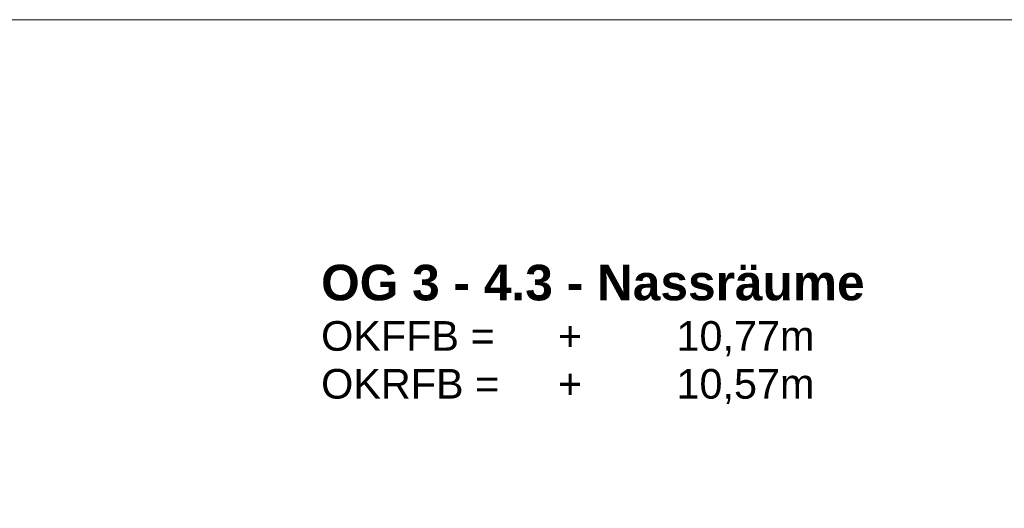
# Model space of a CAD drawing. Header units: metres. Extents: x 0.4 to 30.1, y -10.7 to 8.6.
# Tile 235 of 256: x 10.1 to 11, y 6.2 to 6.6. Entities that reach past the tile are written whole.
import ezdxf

# ---------------------------------------------------------------- set-up
doc = ezdxf.new("R2010")
doc.units = ezdxf.units.M
doc.layers.add('_Bodenaufbauten 20230510 (2D)', color=7, linetype='Continuous', lineweight=9)
doc.layers.add('Keine', color=7, linetype='Continuous', lineweight=9)
doc.styles.add('Arial', font='arial.ttf')
doc.styles.add('Arial (bold)', font='arialbd.ttf')

# ---------------------------------------------------------------- blocks, each defined once
blk = doc.blocks.new('Bodenaufbauten 20230510 (2D)')
at = {"layer": 'Keine', "color": 255, "flags": 128}
blk.add_lwpolyline([(10, 6.6), (12, 6.6), (12, 4.2), (10, 4.2)], close=True, dxfattribs=at)
at = {"layer": 'Keine', "color": 7, "transparency": 33554687, "attachment_point": 1}
for s, insert, char_height, line_spacing_factor, style in [('OG 3 - 4.3 - Nassräume', (10.3794, 6.39146), 0.0302617, 0.99019, 'Arial (bold)'), ('\\pxt1.154;OKFFB =^I+^I10,77m\\POKRFB =^I+^I10,57m', (10.3794, 6.34351), 0.0252181, 0.969122, 'Arial')]:
    blk.add_mtext(s, dxfattribs=dict(at, insert=insert, char_height=char_height, line_spacing_factor=line_spacing_factor, style=style))

msp = doc.modelspace()

# ---------------------------------------------------------------- block references
at = {"layer": '_Bodenaufbauten 20230510 (2D)'}
msp.add_blockref('Bodenaufbauten 20230510 (2D)', (0, 0), dxfattribs=at)

doc.saveas('drawing.dxf')
